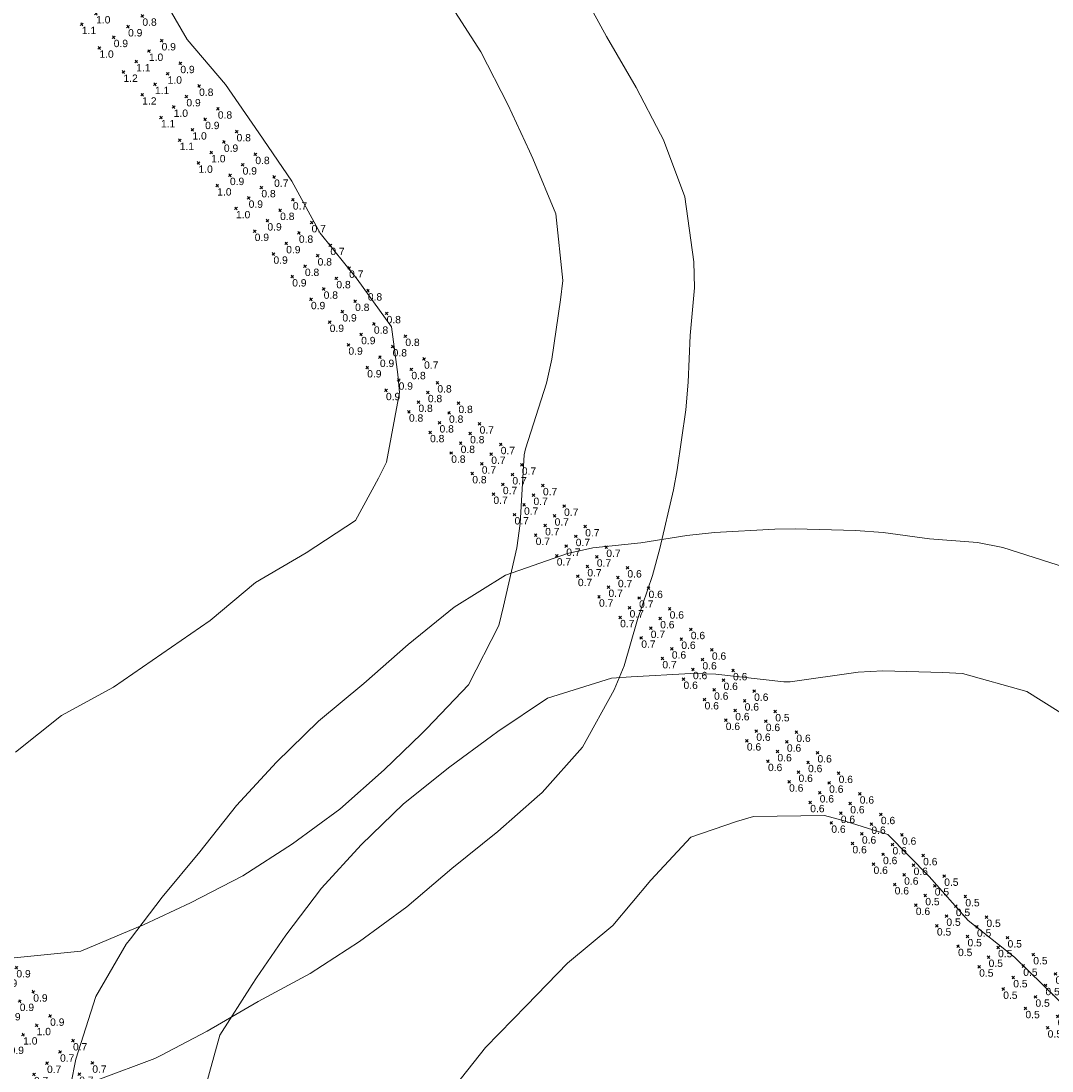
# Model space of a CAD drawing. Extents: x -62 to 9200, y 444 to 4096.
# Tile 11 of 32: x 2250 to 2600, y 2150 to 2506. Entities that reach past the tile are written whole.
import ezdxf

# ---------------------------------------------------------------- set-up
doc = ezdxf.new("R2010")
doc.units = 0
doc.header["$MEASUREMENT"] = 0
for name, color, linetype, lineweight in [('AGI32-Project_1-CALCPTS', 7, 'Continuous', 0), ('AGI32-Project_1-LUMINAIRE', 7, 'Continuous', 0), ('AGI32-Project_1-MARKPOINT', 7, 'Continuous', 0), ('AGI32-Project_1-TEMPLATE', 7, 'Continuous', 0)]:
    doc.layers.add(name, color=color, linetype=linetype, lineweight=lineweight)
doc.styles.add('AGI32-Arial', font='arial.ttf')

# ---------------------------------------------------------------- blocks, each defined once
blk = doc.blocks.new('AGI32-IDxl7hnj-Project_1-LUMINAIRE-HM4_Template1')
at = {"layer": 'AGI32-Project_1-TEMPLATE', "color": 1, "linetype": 'ByBlock', "lineweight": 0}
for p, q in [((-59.82, 241.41, -100), (-39.88, 242.96, -100)), ((-39.88, 242.96, -100), (-19.94, 245.03, -100)), ((-19.94, 245.03, -100), (0, 245.55, -100)), ((0, 245.55, -100), (19.94, 245.03, -100)), ((19.94, 245.03, -100), (39.88, 242.96, -100)), ((39.88, 242.96, -100), (59.82, 241.41, -100)), ((-99.7, 234.05, -100), (-79.76, 239.05, -100)), ((-79.76, 239.05, -100), (-77.47, 239.28, -100)), ((-77.47, 239.28, -100), (-59.82, 241.41, -100)), ((59.82, 241.41, -100), (77.47, 239.28, -100)), ((77.47, 239.28, -100), (79.76, 239.05, -100)), ((79.76, 239.05, -100), (99.7, 234.05, -100)), ((-119.64, 224.08, -100), (-99.7, 234.05, -100)), ((99.7, 234.05, -100), (119.64, 224.08, -100)), ((-127.02, 219.34, -100), (-119.64, 224.08, -100)), ((119.64, 224.08, -100), (127.02, 219.34, -100)), ((127.02, 219.34, -100), (139.58, 208.87, -100)), ((139.58, 208.87, -100), (152.27, 199.4, -100)), ((152.27, 199.4, -100), (159.52, 193.38, -100)), ((159.52, 193.38, -100), (174.6, 179.46, -100)), ((174.6, 179.46, -100), (179.46, 174.6, -100)), ((179.46, 174.6, -100), (193.38, 159.52, -100)), ((193.38, 159.52, -100), (199.4, 152.27, -100)), ((199.4, 152.27, -100), (208.87, 139.58, -100)), ((208.87, 139.58, -100), (219.34, 127.02, -100)), ((219.34, 127.02, -100), (224.08, 119.64, -100)), ((224.08, 119.64, -100), (234.05, 99.7, -100)), ((245.03, -19.94, -100), (242.96, -39.88, -100)), ((242.96, -39.88, -100), (241.41, -59.82, -100)), ((241.41, -59.82, -100), (239.28, -77.47, -100)), ((239.28, -77.47, -100), (239.05, -79.76, -100)), ((239.05, -79.76, -100), (234.05, -99.7, -100)), ((234.05, -99.7, -100), (224.08, -119.64, -100)), ((224.08, -119.64, -100), (219.34, -127.02, -100)), ((219.34, -127.02, -100), (208.87, -139.58, -100)), ((208.87, -139.58, -100), (199.4, -152.27, -100)), ((199.4, -152.27, -100), (193.38, -159.52, -100)), ((193.38, -159.52, -100), (179.46, -174.6, -100)), ((179.46, -174.6, -100), (174.6, -179.46, -100)), ((174.6, -179.46, -100), (159.52, -193.38, -100)), ((159.52, -193.38, -100), (152.27, -199.4, -100)), ((152.27, -199.4, -100), (139.58, -208.87, -100)), ((139.58, -208.87, -100), (127.02, -219.34, -100)), ((127.02, -219.34, -100), (119.64, -224.08, -100)), ((119.64, -224.08, -100), (99.7, -234.05, -100)), ((-79.76, -239.05, -100), (-99.7, -234.05, -100)), ((99.7, -234.05, -100), (79.76, -239.05, -100)), ((-77.47, -239.28, -100), (-79.76, -239.05, -100)), ((-59.82, -241.41, -100), (-77.47, -239.28, -100)), ((-39.88, -242.96, -100), (-59.82, -241.41, -100)), ((59.82, -241.41, -100), (39.88, -242.96, -100)), ((77.47, -239.28, -100), (59.82, -241.41, -100)), ((79.76, -239.05, -100), (77.47, -239.28, -100)), ((-19.94, -245.03, -100), (-39.88, -242.96, -100)), ((0, -245.55, -100), (-19.94, -245.03, -100)), ((19.94, -245.03, -100), (0, -245.55, -100)), ((39.88, -242.96, -100), (19.94, -245.03, -100))]:
    blk.add_line(p, q, dxfattribs=at)
at = {"layer": 'AGI32-Project_1-TEMPLATE', "color": 5, "linetype": 'ByBlock', "lineweight": 0}
for p, q in [((-39.88, 202.32, -100), (-19.94, 204.82, -100)), ((-19.94, 204.82, -100), (0, 205.43, -100)), ((0, 205.43, -100), (19.94, 204.82, -100)), ((19.94, 204.82, -100), (39.88, 202.32, -100)), ((-57.19, 199.4, -100), (-39.88, 202.32, -100)), ((39.88, 202.32, -100), (57.19, 199.4, -100)), ((-79.76, 194.75, -100), (-59.82, 198.94, -100)), ((-59.82, 198.94, -100), (-57.19, 199.4, -100)), ((57.19, 199.4, -100), (59.82, 198.94, -100)), ((59.82, 198.94, -100), (79.76, 194.75, -100)), ((-99.7, 183.89, -100), (-79.76, 194.75, -100)), ((79.76, 194.75, -100), (99.7, 183.89, -100)), ((99.7, 183.89, -100), (104.66, 179.46, -100)), ((104.66, 179.46, -100), (119.64, 165.7, -100)), ((119.64, 165.7, -100), (125.3, 159.52, -100)), ((125.3, 159.52, -100), (139.58, 141.1, -100)), ((139.58, 141.1, -100), (141.1, 139.58, -100)), ((141.1, 139.58, -100), (159.52, 125.3, -100)), ((159.52, 125.3, -100), (165.7, 119.64, -100)), ((165.7, 119.64, -100), (179.46, 104.66, -100)), ((179.46, 104.66, -100), (183.89, 99.7, -100)), ((183.89, 99.7, -100), (194.75, 79.76, -100)), ((194.75, 79.76, -100), (198.94, 59.82, -100)), ((205.43, 0, -100), (204.82, -19.94, -100)), ((204.82, -19.94, -100), (202.32, -39.88, -100)), ((202.32, -39.88, -100), (199.4, -57.19, -100)), ((198.94, -59.82, -100), (194.75, -79.76, -100)), ((199.4, -57.19, -100), (198.94, -59.82, -100)), ((194.75, -79.76, -100), (183.89, -99.7, -100)), ((183.89, -99.7, -100), (179.46, -104.66, -100)), ((179.46, -104.66, -100), (165.7, -119.64, -100)), ((165.7, -119.64, -100), (159.52, -125.3, -100)), ((159.52, -125.3, -100), (141.1, -139.58, -100)), ((139.58, -141.1, -100), (125.3, -159.52, -100)), ((141.1, -139.58, -100), (139.58, -141.1, -100)), ((125.3, -159.52, -100), (119.64, -165.7, -100)), ((119.64, -165.7, -100), (104.66, -179.46, -100)), ((104.66, -179.46, -100), (99.7, -183.89, -100)), ((-79.76, -194.75, -100), (-99.7, -183.89, -100)), ((99.7, -183.89, -100), (79.76, -194.75, -100)), ((-59.82, -198.94, -100), (-79.76, -194.75, -100)), ((79.76, -194.75, -100), (59.82, -198.94, -100)), ((-57.19, -199.4, -100), (-59.82, -198.94, -100)), ((-39.88, -202.32, -100), (-57.19, -199.4, -100)), ((57.19, -199.4, -100), (39.88, -202.32, -100)), ((59.82, -198.94, -100), (57.19, -199.4, -100)), ((-19.94, -204.82, -100), (-39.88, -202.32, -100)), ((39.88, -202.32, -100), (19.94, -204.82, -100)), ((0, -205.43, -100), (-19.94, -204.82, -100)), ((19.94, -204.82, -100), (0, -205.43, -100))]:
    blk.add_line(p, q, dxfattribs=at)
at = {"layer": 'AGI32-Project_1-TEMPLATE', "color": 3, "linetype": 'ByBlock', "lineweight": 0}
for p, q in [((-39.88, 125.12, -100), (-19.94, 127.16, -100)), ((-19.94, 127.16, -100), (0, 127.16, -100)), ((0, 127.16, -100), (19.94, 127.16, -100)), ((19.94, 127.16, -100), (39.88, 125.12, -100)), ((39.88, 125.12, -100), (59.82, 126.59, -100)), ((59.82, 126.59, -100), (79.76, 127.04, -100)), ((79.76, 127.04, -100), (94.36, 119.64, -100)), ((94.36, 119.64, -100), (99.7, 116.67, -100)), ((99.7, 116.67, -100), (116.67, 99.7, -100)), ((116.67, 99.7, -100), (119.64, 94.36, -100)), ((119.64, 94.36, -100), (127.04, 79.76, -100)), ((127.04, 79.76, -100), (126.59, 59.82, -100)), ((126.59, 59.82, -100), (125.12, 39.88, -100)), ((125.12, 39.88, -100), (127.16, 19.94, -100)), ((127.16, 19.94, -100), (127.16, 0, -100)), ((127.16, 0, -100), (127.16, -19.94, -100)), ((127.16, -19.94, -100), (125.12, -39.88, -100)), ((125.12, -39.88, -100), (126.59, -59.82, -100)), ((126.59, -59.82, -100), (127.04, -79.76, -100)), ((127.04, -79.76, -100), (119.64, -94.36, -100)), ((119.64, -94.36, -100), (116.67, -99.7, -100)), ((116.67, -99.7, -100), (99.7, -116.67, -100)), ((99.7, -116.67, -100), (94.36, -119.64, -100)), ((94.36, -119.64, -100), (79.76, -127.04, -100)), ((-39.88, -125.12, -100), (-59.82, -126.59, -100)), ((-19.94, -127.16, -100), (-39.88, -125.12, -100)), ((0, -127.16, -100), (-19.94, -127.16, -100)), ((19.94, -127.16, -100), (0, -127.16, -100)), ((39.88, -125.12, -100), (19.94, -127.16, -100)), ((59.82, -126.59, -100), (39.88, -125.12, -100)), ((79.76, -127.04, -100), (59.82, -126.59, -100))]:
    blk.add_line(p, q, dxfattribs=at)
blk = doc.blocks.new('AGI32-IDxl7hnj-Project_1-LUMINAIRE-HM4_42')
at = {"layer": 'AGI32-Project_1-TEMPLATE', "color": 7, "linetype": 'ByBlock', "lineweight": 0}
blk.add_blockref('AGI32-IDxl7hnj-Project_1-LUMINAIRE-HM4_Template1', (0, 0), dxfattribs=at)
blk = doc.blocks.new('AGI32-IDxl7hnj-Project_1-LUMINAIRE-HM4_41')
at = {"layer": 'AGI32-Project_1-TEMPLATE', "color": 7, "linetype": 'ByBlock', "lineweight": 0}
blk.add_blockref('AGI32-IDxl7hnj-Project_1-LUMINAIRE-HM4_Template1', (0, 0), dxfattribs=at)
blk = doc.blocks.new('AGI32-IDxl7hnj-MARKPOINT')
at = {"layer": 'AGI32-Project_1-MARKPOINT', "color": 0, "linetype": 'Continuous', "lineweight": 0}
for p, q in [((-0.125, 0), (0.125, 0)), ((0, -0.125), (0, 0.125))]:
    blk.add_line(p, q, dxfattribs=at)
blk = doc.blocks.new('AGI32-IDxl7hnj-Project_1-CALCPTS-US 23 NB - STA 696+00 TO STA 697+00_Luminance')
at = {"layer": 'AGI32-Project_1-MARKPOINT', "color": 154, "linetype": 'Continuous', "lineweight": 0, "xscale": 5, "yscale": 5, "zscale": 5, "rotation": 138.9181188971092}
for p in [(2593.2, 2189.19), (2589.8, 2185.29), (2586.4, 2181.39), (2600.74, 2182.62), (2583, 2177.49), (2597.34, 2178.72), (2593.94, 2174.82), (2608.28, 2176.04), (2590.54, 2170.92), (2604.88, 2172.14), (2615.81, 2169.47), (2601.48, 2168.24), (2598.08, 2164.35), (2612.41, 2165.57), (2623.35, 2162.9), (2609.01, 2161.67), (2619.95, 2159), (2605.61, 2157.77), (2616.55, 2155.1), (2630.89, 2156.33), (2627.49, 2152.43), (2613.15, 2151.2), (2624.09, 2148.53), (2638.43, 2149.76), (2620.69, 2144.63), (2635.03, 2145.86), (2631.63, 2141.96), (2645.96, 2143.19), (2628.23, 2138.06), (2642.56, 2139.29), (2639.16, 2135.39), (2653.5, 2136.62), (2635.76, 2131.49), (2650.1, 2132.72), (2646.7, 2128.82), (2661.04, 2130.05), (2643.3, 2124.92), (2657.64, 2126.14), (2668.58, 2123.47), (2654.24, 2122.25), (2665.18, 2119.57), (2650.84, 2118.35), (2661.78, 2115.68), (2658.38, 2111.78)]:
    blk.add_blockref('AGI32-IDxl7hnj-MARKPOINT', p, dxfattribs=at)
at = {"layer": 'AGI32-Project_1-CALCPTS', "color": 154, "linetype": 'Continuous', "lineweight": 0, "char_height": 2.5, "attachment_point": 1, "style": 'AGI32-Arial'}
for s, insert in [('0.5', (2593.2, 2188.35)), ('0.5', (2589.8, 2184.45)), ('0.5', (2600.74, 2181.78)), ('0.5', (2586.4, 2180.55)), ('0.5', (2597.34, 2177.88)), ('0.5', (2583, 2176.65)), ('0.5', (2593.94, 2173.98)), ('0.5', (2608.28, 2175.21)), ('0.5', (2604.88, 2171.31)), ('0.5', (2590.54, 2170.08)), ('0.5', (2601.48, 2167.41)), ('0.5', (2615.81, 2168.64)), ('0.5', (2598.08, 2163.51)), ('0.5', (2612.41, 2164.74)), ('0.5', (2609.01, 2160.84)), ('0.5', (2623.35, 2162.07)), ('0.5', (2605.61, 2156.94)), ('0.5', (2619.95, 2158.17)), ('0.5', (2616.55, 2154.27)), ('0.5', (2630.89, 2155.5)), ('0.5', (2613.15, 2150.37)), ('0.5', (2627.49, 2151.6)), ('0.5', (2638.43, 2148.93)), ('0.5', (2624.09, 2147.7)), ('0.5', (2620.69, 2143.8)), ('0.5', (2635.03, 2145.03)), ('0.5', (2645.96, 2142.35)), ('0.5', (2631.63, 2141.13)), ('0.5', (2642.56, 2138.45)), ('0.5', (2628.23, 2137.23)), ('0.6', (2639.16, 2134.56)), ('0.5', (2653.5, 2135.78)), ('0.6', (2650.1, 2131.88)), ('0.6', (2635.76, 2130.66)), ('0.6', (2646.7, 2127.98)), ('0.5', (2661.04, 2129.21)), ('0.6', (2643.3, 2124.08)), ('0.6', (2657.64, 2125.31)), ('0.6', (2654.24, 2121.41)), ('0.5', (2668.58, 2122.64)), ('0.6', (2650.84, 2117.51)), ('0.6', (2665.18, 2118.74)), ('0.6', (2661.78, 2114.84)), ('0.6', (2658.38, 2110.94))]:
    blk.add_mtext(s, dxfattribs=dict(at, insert=insert))
blk = doc.blocks.new('AGI32-IDxl7hnj-Project_1-CALCPTS-US 23 NB - STA 697+00 TO STA 700+00_Luminance')
at = {"layer": 'AGI32-Project_1-MARKPOINT', "color": 154, "linetype": 'Continuous', "lineweight": 0, "xscale": 4.999999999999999, "yscale": 4.999999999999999, "zscale": 4.999999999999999, "rotation": 135.7681222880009}
for p in [(2391.02, 2383.26), (2387.8, 2379.96), (2384.59, 2376.66), (2398.18, 2376.29), (2381.38, 2373.36), (2394.97, 2372.99), (2391.76, 2369.69), (2405.35, 2369.31), (2388.54, 2366.39), (2402.13, 2366.01), (2398.92, 2362.71), (2412.51, 2362.34), (2395.71, 2359.41), (2409.3, 2359.03), (2406.09, 2355.74), (2419.68, 2355.36), (2402.87, 2352.43), (2416.47, 2352.06), (2413.25, 2348.76), (2426.84, 2348.38), (2410.04, 2345.46), (2423.63, 2345.08), (2420.42, 2341.78), (2434.01, 2341.41), (2417.2, 2338.48), (2430.8, 2338.11), (2427.58, 2334.81), (2441.17, 2334.43), (2424.37, 2331.51), (2437.96, 2331.13), (2434.75, 2327.83), (2448.34, 2327.46), (2431.53, 2324.53), (2445.12, 2324.16), (2441.91, 2320.86), (2455.5, 2320.48), (2438.7, 2317.56), (2452.29, 2317.18), (2449.08, 2313.88), (2462.67, 2313.51), (2445.86, 2310.58), (2459.46, 2310.2), (2456.24, 2306.91), (2469.83, 2306.53), (2453.03, 2303.61), (2466.62, 2303.23), (2463.41, 2299.93), (2477, 2299.55), (2460.2, 2296.63), (2473.79, 2296.25), (2470.57, 2292.95), (2484.16, 2292.58), (2467.36, 2289.65), (2480.95, 2289.28), (2477.74, 2285.98), (2491.33, 2285.6), (2474.53, 2282.68), (2488.12, 2282.3), (2484.9, 2279), (2498.49, 2278.63), (2481.69, 2275.7), (2495.28, 2275.33), (2492.07, 2272.03), (2505.66, 2271.65), (2488.86, 2268.73), (2502.45, 2268.35), (2499.23, 2265.05), (2512.82, 2264.68), (2496.02, 2261.75), (2509.61, 2261.38), (2506.4, 2258.07), (2519.99, 2257.7), (2503.19, 2254.78), (2516.78, 2254.4), (2510.35, 2247.8), (2513.56, 2251.1), (2527.16, 2250.72), (2520.73, 2244.12), (2523.94, 2247.42), (2517.52, 2240.82), (2534.32, 2243.75), (2527.89, 2237.15), (2531.11, 2240.45), (2524.68, 2233.85), (2538.27, 2233.47), (2541.49, 2236.77), (2535.06, 2230.17), (2531.85, 2226.87), (2545.44, 2226.5), (2548.65, 2229.8), (2542.22, 2223.2), (2555.82, 2222.82), (2539.01, 2219.9), (2552.6, 2219.52), (2549.39, 2216.22), (2562.98, 2215.84), (2546.18, 2212.92), (2559.77, 2212.55), (2556.56, 2209.24), (2570.15, 2208.87), (2553.34, 2205.95), (2566.93, 2205.57), (2563.72, 2202.27), (2577.31, 2201.89), (2560.51, 2198.97), (2574.1, 2198.59), (2570.89, 2195.29), (2584.48, 2194.92), (2567.67, 2191.99), (2581.26, 2191.62), (2578.05, 2188.32), (2574.84, 2185.02)]:
    blk.add_blockref('AGI32-IDxl7hnj-MARKPOINT', p, dxfattribs=at)
at = {"layer": 'AGI32-Project_1-CALCPTS', "color": 154, "linetype": 'Continuous', "lineweight": 0, "char_height": 2.5, "attachment_point": 1, "style": 'AGI32-Arial'}
for s, insert in [('0.8', (2391.02, 2382.43)), ('0.8', (2387.8, 2379.13)), ('0.8', (2384.59, 2375.83)), ('0.8', (2398.18, 2375.45)), ('0.8', (2381.38, 2372.53)), ('0.8', (2394.97, 2372.15)), ('0.8', (2391.76, 2368.85)), ('0.7', (2405.35, 2368.48)), ('0.8', (2388.54, 2365.55)), ('0.8', (2402.13, 2365.18)), ('0.8', (2398.92, 2361.88)), ('0.7', (2412.51, 2361.5)), ('0.8', (2395.71, 2358.58)), ('0.7', (2409.3, 2358.2)), ('0.7', (2406.09, 2354.9)), ('0.7', (2419.68, 2354.53)), ('0.8', (2402.87, 2351.6)), ('0.7', (2416.47, 2351.23)), ('0.7', (2413.25, 2347.93)), ('0.7', (2426.84, 2347.55)), ('0.7', (2410.04, 2344.63)), ('0.7', (2423.63, 2344.25)), ('0.7', (2417.2, 2337.65)), ('0.7', (2420.42, 2340.95)), ('0.7', (2434.01, 2340.57)), ('0.7', (2430.8, 2337.27)), ('0.7', (2424.37, 2330.67)), ('0.7', (2427.58, 2333.97)), ('0.7', (2441.17, 2333.6)), ('0.7', (2434.75, 2327)), ('0.7', (2437.96, 2330.3)), ('0.7', (2431.53, 2323.7)), ('0.7', (2448.34, 2326.62)), ('0.7', (2441.91, 2320.02)), ('0.7', (2445.12, 2323.32)), ('0.7', (2438.7, 2316.72)), ('0.7', (2452.29, 2316.35)), ('0.6', (2455.5, 2319.65)), ('0.7', (2449.08, 2313.05)), ('0.6', (2462.67, 2312.67)), ('0.7', (2445.86, 2309.75)), ('0.7', (2459.46, 2309.37)), ('0.7', (2456.24, 2306.07)), ('0.6', (2469.83, 2305.7)), ('0.7', (2453.03, 2302.77)), ('0.6', (2466.62, 2302.4)), ('0.7', (2463.41, 2299.1)), ('0.6', (2477, 2298.72)), ('0.7', (2460.2, 2295.8)), ('0.6', (2473.79, 2295.42)), ('0.6', (2470.57, 2292.12)), ('0.6', (2484.16, 2291.74)), ('0.7', (2467.36, 2288.82)), ('0.6', (2480.95, 2288.44)), ('0.6', (2477.74, 2285.14)), ('0.6', (2491.33, 2284.77)), ('0.6', (2474.53, 2281.84)), ('0.6', (2488.12, 2281.47)), ('0.6', (2484.9, 2278.17)), ('0.6', (2498.49, 2277.79)), ('0.6', (2481.69, 2274.87)), ('0.6', (2495.28, 2274.49)), ('0.6', (2492.07, 2271.19)), ('0.5', (2505.66, 2270.82)), ('0.6', (2488.86, 2267.89)), ('0.6', (2502.45, 2267.52)), ('0.6', (2499.23, 2264.22)), ('0.6', (2512.82, 2263.84)), ('0.6', (2496.02, 2260.92)), ('0.6', (2509.61, 2260.54)), ('0.6', (2506.4, 2257.24)), ('0.6', (2519.99, 2256.87)), ('0.6', (2503.19, 2253.94)), ('0.6', (2516.78, 2253.57)), ('0.6', (2513.56, 2250.27)), ('0.6', (2527.16, 2249.89)), ('0.6', (2510.35, 2246.97)), ('0.6', (2523.94, 2246.59)), ('0.6', (2520.73, 2243.29)), ('0.6', (2534.32, 2242.91)), ('0.6', (2517.52, 2239.99)), ('0.6', (2531.11, 2239.61)), ('0.6', (2527.89, 2236.31)), ('0.6', (2541.49, 2235.94)), ('0.6', (2524.68, 2233.01)), ('0.6', (2538.27, 2232.64)), ('0.6', (2535.06, 2229.34)), ('0.6', (2548.65, 2228.96)), ('0.6', (2531.85, 2226.04)), ('0.6', (2545.44, 2225.66)), ('0.6', (2542.22, 2222.36)), ('0.6', (2555.82, 2221.99)), ('0.6', (2539.01, 2219.06)), ('0.6', (2552.6, 2218.69)), ('0.6', (2549.39, 2215.39)), ('0.5', (2562.98, 2215.01)), ('0.6', (2546.18, 2212.09)), ('0.5', (2559.77, 2211.71)), ('0.5', (2556.56, 2208.41)), ('0.5', (2570.15, 2208.04)), ('0.6', (2553.34, 2205.11)), ('0.5', (2566.93, 2204.74)), ('0.5', (2563.72, 2201.44)), ('0.5', (2577.31, 2201.06)), ('0.5', (2560.51, 2198.14)), ('0.5', (2574.1, 2197.76)), ('0.5', (2570.89, 2194.46)), ('0.5', (2584.48, 2194.08)), ('0.5', (2567.67, 2191.16)), ('0.5', (2581.26, 2190.78)), ('0.5', (2578.05, 2187.48)), ('0.5', (2574.84, 2184.18))]:
    blk.add_mtext(s, dxfattribs=dict(at, insert=insert))
blk = doc.blocks.new('AGI32-IDxl7hnj-Project_1-CALCPTS-US 23 NB - STA 700+00 TO STA 701+50_Luminance')
at = {"layer": 'AGI32-Project_1-MARKPOINT', "color": 154, "linetype": 'Continuous', "lineweight": 0, "xscale": 5, "yscale": 5, "zscale": 5, "rotation": 129.4981126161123}
for p in [(2297.46, 2499.36), (2293.15, 2495.8), (2288.84, 2492.25), (2303.82, 2491.64), (2284.52, 2488.69), (2299.51, 2488.09), (2295.2, 2484.53), (2310.18, 2483.93), (2290.88, 2480.98), (2305.87, 2480.37), (2301.56, 2476.82), (2316.54, 2476.21), (2297.24, 2473.26), (2312.23, 2472.66), (2307.92, 2469.1), (2303.6, 2465.55), (2322.9, 2468.49), (2318.59, 2464.94), (2314.28, 2461.38), (2329.26, 2460.78), (2309.96, 2457.83), (2324.95, 2457.22), (2320.64, 2453.67), (2335.63, 2453.06), (2316.33, 2450.11), (2331.31, 2449.51), (2327, 2445.95), (2341.99, 2445.34), (2322.69, 2442.39), (2337.67, 2441.79), (2333.36, 2438.23), (2348.35, 2437.63), (2329.05, 2434.68), (2344.03, 2434.07), (2339.72, 2430.52), (2354.71, 2429.91), (2335.41, 2426.96), (2350.39, 2426.36), (2346.08, 2422.8), (2341.77, 2419.25), (2361.07, 2422.2), (2356.75, 2418.64), (2352.44, 2415.08), (2367.43, 2414.48), (2348.13, 2411.53), (2363.11, 2410.92), (2358.8, 2407.37), (2373.79, 2406.76), (2354.49, 2403.81), (2369.48, 2403.21), (2365.16, 2399.65), (2380.15, 2399.05), (2360.85, 2396.1), (2375.84, 2395.49), (2371.52, 2391.93), (2386.51, 2391.33), (2367.21, 2388.38), (2382.2, 2387.77), (2377.88, 2384.22), (2373.57, 2380.66)]:
    blk.add_blockref('AGI32-IDxl7hnj-MARKPOINT', p, dxfattribs=at)
at = {"layer": 'AGI32-Project_1-CALCPTS', "color": 154, "linetype": 'Continuous', "lineweight": 0, "char_height": 2.5, "attachment_point": 1, "style": 'AGI32-Arial'}
for s, insert in [('0.9', (2297.46, 2498.53)), ('1.0', (2293.15, 2494.97)), ('1.1', (2288.84, 2491.42)), ('1.2', (2284.52, 2487.86)), ('0.9', (2303.82, 2490.81)), ('1.0', (2299.51, 2487.25)), ('1.2', (2290.88, 2480.14)), ('1.1', (2295.2, 2483.7)), ('0.8', (2310.18, 2483.09)), ('0.9', (2305.87, 2479.54)), ('1.0', (2301.56, 2475.98)), ('0.8', (2316.54, 2475.38)), ('1.1', (2297.24, 2472.43)), ('0.9', (2312.23, 2471.82)), ('1.0', (2307.92, 2468.27)), ('0.8', (2322.9, 2467.66)), ('1.1', (2303.6, 2464.71)), ('0.9', (2318.59, 2464.11)), ('1.0', (2314.28, 2460.55)), ('0.8', (2329.26, 2459.94)), ('1.0', (2309.96, 2456.99)), ('0.9', (2324.95, 2456.39)), ('0.9', (2320.64, 2452.83)), ('0.7', (2335.63, 2452.23)), ('1.0', (2316.33, 2449.28)), ('0.8', (2331.31, 2448.67)), ('0.9', (2327, 2445.12)), ('0.7', (2341.99, 2444.51)), ('1.0', (2322.69, 2441.56)), ('0.8', (2337.67, 2440.96)), ('0.9', (2333.36, 2437.4)), ('0.9', (2329.05, 2433.85)), ('0.7', (2348.35, 2436.79)), ('0.8', (2344.03, 2433.24)), ('0.9', (2339.72, 2429.68)), ('0.7', (2354.71, 2429.08)), ('0.9', (2335.41, 2426.13)), ('0.8', (2350.39, 2425.52)), ('0.8', (2346.08, 2421.97)), ('0.7', (2361.07, 2421.36)), ('0.9', (2341.77, 2418.41)), ('0.8', (2356.75, 2417.81)), ('0.8', (2352.44, 2414.25)), ('0.8', (2367.43, 2413.64)), ('0.9', (2348.13, 2410.7)), ('0.8', (2363.11, 2410.09)), ('0.9', (2358.8, 2406.53)), ('0.8', (2373.79, 2405.93)), ('0.9', (2354.49, 2402.98)), ('0.8', (2369.48, 2402.37)), ('0.9', (2365.16, 2398.82)), ('0.8', (2380.15, 2398.21)), ('0.9', (2360.85, 2395.26)), ('0.8', (2375.84, 2394.66)), ('0.9', (2371.52, 2391.1)), ('0.9', (2367.21, 2387.55)), ('0.7', (2386.51, 2390.5)), ('0.8', (2382.2, 2386.94)), ('0.9', (2377.88, 2383.38)), ('0.9', (2373.57, 2379.83))]:
    blk.add_mtext(s, dxfattribs=dict(at, insert=insert))
blk = doc.blocks.new('AGI32-IDxl7hnj-Project_1-CALCPTS-US 23 NB - STA 701+50 TO STA 702+00_Luminance')
at = {"layer": 'AGI32-Project_1-MARKPOINT', "color": 154, "linetype": 'Continuous', "lineweight": 0, "xscale": 5.000000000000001, "yscale": 5.000000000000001, "zscale": 5.000000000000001, "rotation": 126.6551078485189}
for p in [(2267.06, 2539.82), (2262.2, 2536.2), (2257.33, 2532.58), (2273.03, 2531.8), (2252.47, 2528.96), (2268.17, 2528.18), (2263.3, 2524.55), (2279, 2523.77), (2258.44, 2520.93), (2274.14, 2520.15), (2269.27, 2516.53), (2284.97, 2515.75), (2264.41, 2512.91), (2280.11, 2512.13), (2275.24, 2508.51), (2270.38, 2504.89), (2290.94, 2507.73), (2286.08, 2504.11), (2281.21, 2500.49), (2276.35, 2496.87)]:
    blk.add_blockref('AGI32-IDxl7hnj-MARKPOINT', p, dxfattribs=at)
at = {"layer": 'AGI32-Project_1-CALCPTS', "color": 154, "linetype": 'Continuous', "lineweight": 0, "char_height": 2.5, "attachment_point": 1, "style": 'AGI32-Arial'}
for s, insert in [('1.0', (2267.06, 2538.98)), ('1.1', (2262.2, 2535.36)), ('1.2', (2257.33, 2531.74)), ('1.0', (2273.03, 2530.96)), ('1.3', (2252.47, 2528.12)), ('1.0', (2268.17, 2527.34)), ('1.1', (2263.3, 2523.72)), ('0.9', (2279, 2522.94)), ('1.2', (2258.44, 2520.1)), ('1.0', (2274.14, 2519.32)), ('1.1', (2269.27, 2515.7)), ('0.9', (2284.97, 2514.92)), ('1.1', (2264.41, 2512.08)), ('0.9', (2280.11, 2511.3)), ('1.0', (2275.24, 2507.68)), ('0.8', (2290.94, 2506.89)), ('1.1', (2270.38, 2504.06)), ('0.9', (2286.08, 2503.27)), ('0.9', (2281.21, 2499.65)), ('1.0', (2276.35, 2496.03))]:
    blk.add_mtext(s, dxfattribs=dict(at, insert=insert))
blk = doc.blocks.new('AGI32-IDxl7hnj-Project_1-CALCPTS-US 23 SB - STA 698+00 TO STA 696+00_Luminance')
at = {"layer": 'AGI32-Project_1-MARKPOINT', "color": 154, "linetype": 'Continuous', "lineweight": 0, "xscale": 5, "yscale": 5, "zscale": 5, "rotation": 310.8922660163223}
for p in [(2267.4, 2159.97), (2262.99, 2156.15), (2258.57, 2152.33), (2273.95, 2152.41), (2254.16, 2148.5), (2269.53, 2148.59), (2265.12, 2144.77), (2280.5, 2144.86), (2260.7, 2140.95), (2276.08, 2141.03), (2271.66, 2137.21), (2287.04, 2137.3), (2267.25, 2133.39), (2282.63, 2133.47), (2278.21, 2129.65), (2293.59, 2129.74), (2273.8, 2125.83), (2289.17, 2125.91), (2284.76, 2122.09), (2300.14, 2122.18), (2280.34, 2118.27), (2295.72, 2118.35), (2291.3, 2114.53), (2306.68, 2114.62), (2286.89, 2110.71), (2302.27, 2110.79), (2297.85, 2106.97), (2313.23, 2107.06), (2293.43, 2103.15), (2308.81, 2103.24), (2304.4, 2099.41), (2319.77, 2099.5), (2299.98, 2095.59), (2315.36, 2095.68), (2310.94, 2091.85), (2326.32, 2091.94), (2306.53, 2088.03), (2321.91, 2088.12), (2317.49, 2084.29), (2332.87, 2084.38), (2313.07, 2080.47), (2328.45, 2080.56), (2324.04, 2076.73), (2339.41, 2076.82), (2319.62, 2072.91), (2335, 2073), (2330.58, 2069.17), (2345.96, 2069.26), (2326.17, 2065.35), (2341.54, 2065.44), (2337.13, 2061.61), (2352.51, 2061.7), (2332.71, 2057.79), (2348.09, 2057.88), (2343.68, 2054.05), (2359.05, 2054.14), (2339.26, 2050.23), (2354.64, 2050.32), (2350.22, 2046.49), (2365.6, 2046.58), (2345.81, 2042.67), (2361.18, 2042.76), (2356.77, 2038.93), (2372.14, 2039.02), (2352.35, 2035.11), (2367.73, 2035.2), (2363.31, 2031.38), (2378.69, 2031.46), (2358.9, 2027.55), (2374.28, 2027.64), (2369.86, 2023.82), (2385.24, 2023.9), (2365.45, 2019.99), (2380.82, 2020.08), (2376.41, 2016.26), (2371.99, 2012.43)]:
    blk.add_blockref('AGI32-IDxl7hnj-MARKPOINT', p, dxfattribs=at)
at = {"layer": 'AGI32-Project_1-CALCPTS', "color": 154, "linetype": 'Continuous', "lineweight": 0, "char_height": 2.5, "attachment_point": 1, "style": 'AGI32-Arial'}
for s, insert in [('0.7', (2267.4, 2159.14)), ('0.7', (2262.99, 2155.32)), ('0.7', (2258.57, 2151.49)), ('0.7', (2273.95, 2151.58)), ('0.7', (2254.16, 2147.67)), ('0.7', (2269.53, 2147.76)), ('0.7', (2265.12, 2143.93)), ('0.7', (2280.5, 2144.02)), ('0.7', (2260.7, 2140.11)), ('0.7', (2276.08, 2140.2)), ('0.7', (2271.66, 2136.38)), ('0.7', (2287.04, 2136.46)), ('0.7', (2267.25, 2132.55)), ('0.7', (2282.63, 2132.64)), ('0.7', (2278.21, 2128.82)), ('0.7', (2293.59, 2128.9)), ('0.7', (2273.8, 2124.99)), ('0.7', (2289.17, 2125.08)), ('0.7', (2284.76, 2121.26)), ('0.7', (2300.14, 2121.34)), ('0.8', (2280.34, 2117.43)), ('0.7', (2295.72, 2117.52)), ('0.8', (2291.3, 2113.7)), ('0.7', (2306.68, 2113.78)), ('0.8', (2286.89, 2109.87)), ('0.8', (2302.27, 2109.96)), ('0.8', (2297.85, 2106.14)), ('0.8', (2313.23, 2106.22)), ('0.8', (2293.43, 2102.31)), ('0.8', (2308.81, 2102.4)), ('0.8', (2304.4, 2098.58)), ('0.8', (2319.77, 2098.67)), ('0.8', (2299.98, 2094.75)), ('0.8', (2315.36, 2094.84)), ('0.8', (2310.94, 2091.02)), ('0.8', (2326.32, 2091.11)), ('0.9', (2306.53, 2087.19)), ('0.8', (2321.91, 2087.28)), ('0.8', (2317.49, 2083.46)), ('0.8', (2332.87, 2083.55)), ('0.9', (2313.07, 2079.64)), ('0.8', (2328.45, 2079.72)), ('0.9', (2324.04, 2075.9)), ('0.9', (2339.41, 2075.99)), ('0.9', (2319.62, 2072.08)), ('0.9', (2335, 2072.16)), ('0.9', (2330.58, 2068.34)), ('0.9', (2345.96, 2068.43)), ('1.0', (2326.17, 2064.52)), ('0.9', (2341.54, 2064.6)), ('1.0', (2337.13, 2060.78)), ('0.9', (2352.51, 2060.87)), ('1.0', (2332.71, 2056.96)), ('1.0', (2348.09, 2057.04)), ('1.0', (2343.68, 2053.22)), ('1.0', (2359.05, 2053.31)), ('1.1', (2339.26, 2049.4)), ('1.0', (2354.64, 2049.48)), ('1.0', (2350.22, 2045.66)), ('1.0', (2365.6, 2045.75)), ('1.0', (2361.18, 2041.93)), ('1.1', (2345.81, 2041.84)), ('1.1', (2356.77, 2038.1)), ('1.0', (2372.14, 2038.19)), ('1.1', (2352.35, 2034.28)), ('1.0', (2367.73, 2034.37)), ('1.1', (2363.31, 2030.54)), ('1.0', (2378.69, 2030.63)), ('1.2', (2358.9, 2026.72)), ('1.0', (2374.28, 2026.81)), ('1.1', (2369.86, 2022.98)), ('1.0', (2385.24, 2023.07)), ('1.2', (2365.45, 2019.16)), ('1.0', (2380.82, 2019.25)), ('1.1', (2376.41, 2015.42)), ('1.2', (2371.99, 2011.6))]:
    blk.add_mtext(s, dxfattribs=dict(at, insert=insert))
blk = doc.blocks.new('AGI32-IDxl7hnj-Project_1-CALCPTS-US 23 SB - STA 700+00 TO STA 698+00_Luminance')
at = {"layer": 'AGI32-Project_1-MARKPOINT', "color": 154, "linetype": 'Continuous', "lineweight": 0, "xscale": 5, "yscale": 5, "zscale": 5, "rotation": 304.872271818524}
for p in [(2156.71, 2316.02), (2152.14, 2312.83), (2147.56, 2309.64), (2142.99, 2306.45), (2162.43, 2307.81), (2153.28, 2301.44), (2157.85, 2304.62), (2148.7, 2298.25), (2168.15, 2299.61), (2163.57, 2296.42), (2159, 2293.23), (2173.86, 2291.4), (2154.42, 2290.04), (2169.29, 2288.22), (2164.71, 2285.03), (2160.14, 2281.84), (2175.01, 2280.01), (2179.58, 2283.2), (2170.43, 2276.82), (2165.86, 2273.64), (2185.3, 2275), (2180.72, 2271.81), (2176.15, 2268.62), (2191.02, 2266.79), (2171.57, 2265.43), (2186.44, 2263.6), (2181.87, 2260.41), (2196.73, 2258.59), (2177.29, 2257.23), (2192.16, 2255.4), (2187.58, 2252.21), (2183.01, 2249.02), (2202.45, 2250.38), (2197.88, 2247.2), (2188.73, 2240.82), (2193.3, 2244.01), (2208.17, 2242.18), (2203.59, 2238.99), (2199.02, 2235.8), (2213.89, 2233.97), (2194.44, 2232.61), (2209.31, 2230.79), (2204.74, 2227.6), (2200.16, 2224.41), (2219.6, 2225.77), (2210.45, 2219.39), (2215.03, 2222.58), (2205.88, 2216.21), (2225.32, 2217.57), (2220.75, 2214.38), (2216.17, 2211.19), (2231.04, 2209.36), (2211.6, 2208), (2226.46, 2206.17), (2221.89, 2202.99), (2217.31, 2199.8), (2232.18, 2197.97), (2236.76, 2201.16), (2227.61, 2194.78), (2223.03, 2191.59), (2242.47, 2192.95), (2237.9, 2189.76), (2233.32, 2186.58), (2248.19, 2184.75), (2228.75, 2183.39), (2243.62, 2181.56), (2239.04, 2178.37), (2253.91, 2176.54), (2234.47, 2175.18), (2249.33, 2173.36), (2244.76, 2170.17), (2240.18, 2166.98), (2259.63, 2168.34), (2255.05, 2165.15), (2245.9, 2158.78), (2250.48, 2161.96)]:
    blk.add_blockref('AGI32-IDxl7hnj-MARKPOINT', p, dxfattribs=at)
at = {"layer": 'AGI32-Project_1-CALCPTS', "color": 154, "linetype": 'Continuous', "lineweight": 0, "char_height": 2.5, "attachment_point": 1, "style": 'AGI32-Arial'}
for s, insert in [('0.6', (2156.71, 2315.18)), ('0.6', (2152.14, 2312)), ('0.6', (2142.99, 2305.62)), ('0.6', (2147.56, 2308.81)), ('0.6', (2162.43, 2306.98)), ('0.6', (2157.85, 2303.79)), ('0.6', (2153.28, 2300.6)), ('0.6', (2168.15, 2298.77)), ('0.6', (2148.7, 2297.41)), ('0.6', (2163.57, 2295.59)), ('0.6', (2159, 2292.4)), ('0.6', (2154.42, 2289.21)), ('0.6', (2173.86, 2290.57)), ('0.7', (2164.71, 2284.19)), ('0.6', (2169.29, 2287.38)), ('0.6', (2160.14, 2281.01)), ('0.7', (2179.58, 2282.37)), ('0.7', (2175.01, 2279.18)), ('0.7', (2170.43, 2275.99)), ('0.7', (2185.3, 2274.16)), ('0.7', (2165.86, 2272.8)), ('0.7', (2180.72, 2270.97)), ('0.7', (2176.15, 2267.79)), ('0.7', (2171.57, 2264.6)), ('0.8', (2186.44, 2262.77)), ('0.7', (2191.02, 2265.96)), ('0.8', (2181.87, 2259.58)), ('0.7', (2177.29, 2256.39)), ('0.8', (2196.73, 2257.75)), ('0.8', (2192.16, 2254.57)), ('0.8', (2187.58, 2251.38)), ('0.8', (2202.45, 2249.55)), ('0.7', (2183.01, 2248.19)), ('0.8', (2197.88, 2246.36)), ('0.8', (2193.3, 2243.17)), ('0.7', (2188.73, 2239.98)), ('0.8', (2203.59, 2238.16)), ('0.8', (2208.17, 2241.35)), ('0.8', (2199.02, 2234.97)), ('0.7', (2194.44, 2231.78)), ('0.7', (2213.89, 2233.14)), ('0.8', (2209.31, 2229.95)), ('0.7', (2200.16, 2223.58)), ('0.8', (2204.74, 2226.76)), ('0.7', (2219.6, 2224.94)), ('0.8', (2215.03, 2221.75)), ('0.8', (2210.45, 2218.56)), ('0.8', (2225.32, 2216.73)), ('0.7', (2205.88, 2215.37)), ('0.8', (2220.75, 2213.54)), ('0.8', (2216.17, 2210.36)), ('0.8', (2211.6, 2207.17)), ('0.8', (2231.04, 2208.53)), ('0.8', (2226.46, 2205.34)), ('0.8', (2217.31, 2198.96)), ('0.8', (2221.89, 2202.15)), ('0.8', (2236.76, 2200.32)), ('0.8', (2232.18, 2197.14)), ('0.8', (2227.61, 2193.95)), ('0.8', (2242.47, 2192.12)), ('0.8', (2223.03, 2190.76)), ('0.8', (2237.9, 2188.93)), ('0.9', (2233.32, 2185.74)), ('0.8', (2228.75, 2182.55)), ('0.9', (2248.19, 2183.92)), ('0.9', (2239.04, 2177.54)), ('0.9', (2243.62, 2180.73)), ('0.9', (2234.47, 2174.35)), ('0.9', (2253.91, 2175.71)), ('0.9', (2249.33, 2172.52)), ('0.9', (2244.76, 2169.33)), ('0.9', (2259.63, 2167.51)), ('0.9', (2240.18, 2166.15)), ('1.0', (2255.05, 2164.32)), ('1.0', (2250.48, 2161.13)), ('0.9', (2245.9, 2157.94))]:
    blk.add_mtext(s, dxfattribs=dict(at, insert=insert))

msp = doc.modelspace()

# ---------------------------------------------------------------- block references
at = {"layer": 'AGI32-Project_1-CALCPTS', "color": 7, "linetype": 'Continuous', "lineweight": 0}
for name in ['AGI32-IDxl7hnj-Project_1-CALCPTS-US 23 NB - STA 701+50 TO STA 702+00_Luminance', 'AGI32-IDxl7hnj-Project_1-CALCPTS-US 23 NB - STA 700+00 TO STA 701+50_Luminance', 'AGI32-IDxl7hnj-Project_1-CALCPTS-US 23 NB - STA 697+00 TO STA 700+00_Luminance', 'AGI32-IDxl7hnj-Project_1-CALCPTS-US 23 SB - STA 700+00 TO STA 698+00_Luminance', 'AGI32-IDxl7hnj-Project_1-CALCPTS-US 23 NB - STA 696+00 TO STA 697+00_Luminance', 'AGI32-IDxl7hnj-Project_1-CALCPTS-US 23 SB - STA 698+00 TO STA 696+00_Luminance']:
    msp.add_blockref(name, (0, 0), dxfattribs=at)
at = {"layer": 'AGI32-Project_1-LUMINAIRE', "color": 7, "linetype": 'Continuous', "lineweight": 0}
for name, p, rotation in [('AGI32-IDxl7hnj-Project_1-LUMINAIRE-HM4_41', (2225.57, 2396.08, 100), 34.47302925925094), ('AGI32-IDxl7hnj-Project_1-LUMINAIRE-HM4_42', (2512.46, 2083.27, 100), 45.80304084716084)]:
    msp.add_blockref(name, p, dxfattribs=dict(at, rotation=rotation))

doc.saveas('drawing.dxf')
